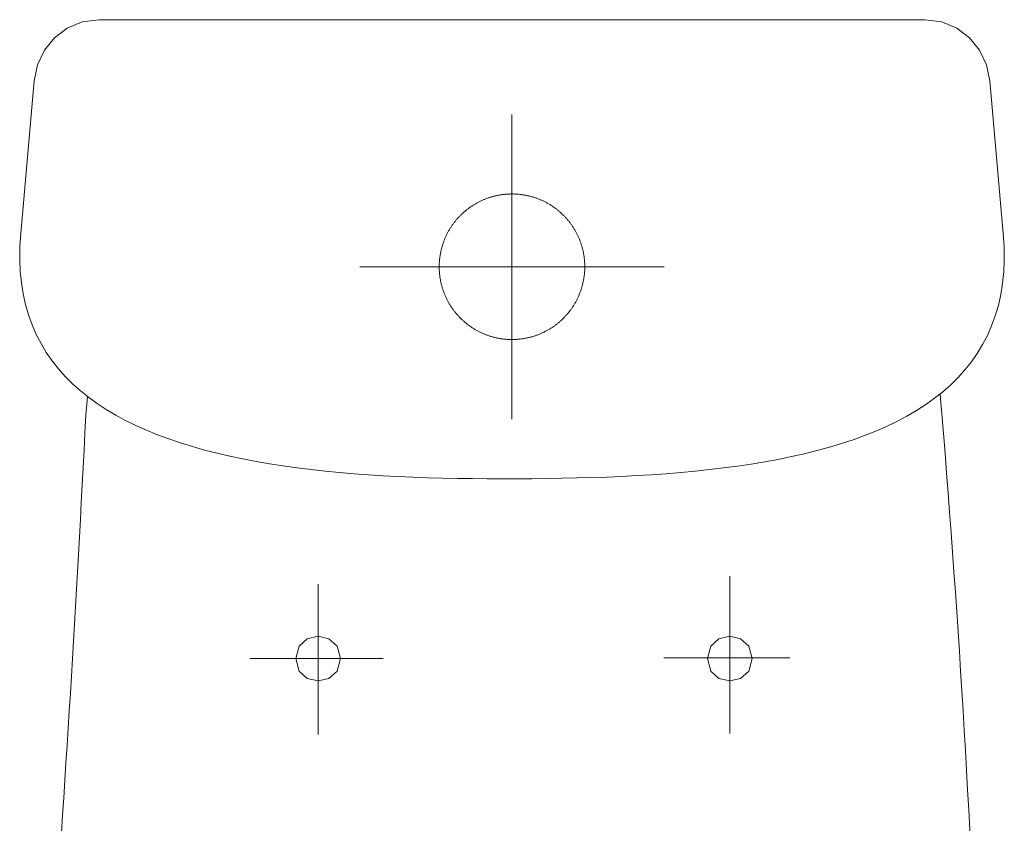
# Model space of a CAD drawing. Header units: inches. Extents: x 27484 to 71626, y -45113 to 39.
# Tile 119 of 256: x 35001 to 35038, y -31836 to -31806. Entities that reach past the tile are written whole.
import ezdxf

# ---------------------------------------------------------------- set-up
doc = ezdxf.new("R2010")
doc.units = ezdxf.units.IN
doc.header["$LTSCALE"] = 50
doc.header["$MEASUREMENT"] = 0
doc.layers.add('A-ARMATURA', color=45, linetype='Continuous', lineweight=5)

# ---------------------------------------------------------------- blocks, each defined once
blk = doc.blocks.new('A$C04280096')
at = {"layer": 'A-ARMATURA'}
for p, q in [((-161.82, -0.83), (-155.43, 0)), ((-155.43, 0), (155.43, 0)), ((155.43, 0), (161.82, -0.83)), ((-172.25, -6.79), (-167.48, -3.17)), ((-167.48, -3.17), (-161.82, -0.83)), ((161.82, -0.83), (167.48, -3.17)), ((167.48, -3.17), (172.25, -6.79)), ((-176, -11.46), (-172.25, -6.79)), ((172.25, -6.79), (176, -11.47)), ((-178.58, -16.96), (-176, -11.46)), ((176, -11.47), (178.58, -16.97)), ((-179.85, -23.06), (-178.58, -16.96)), ((178.58, -16.97), (179.85, -23.06)), ((-184.97, -80.5), (-179.85, -23.06)), ((179.85, -23.06), (184.97, -80.5)), ((0, -150.3), (0, -35.69)), ((-7.61, -66.68), (-7.89, -66.76)), ((-7.33, -66.6), (-7.61, -66.68)), ((-7.06, -66.52), (-7.33, -66.6)), ((-6.78, -66.45), (-7.06, -66.52)), ((-6.5, -66.38), (-6.78, -66.45)), ((-6.22, -66.31), (-6.5, -66.38)), ((-5.94, -66.25), (-6.22, -66.31)), ((-5.66, -66.19), (-5.94, -66.25)), ((-5.38, -66.13), (-5.66, -66.19)), ((-5.1, -66.08), (-5.38, -66.13)), ((-4.82, -66.02), (-5.1, -66.08)), ((-4.54, -65.97), (-4.82, -66.02)), ((-4.25, -65.93), (-4.54, -65.97)), ((-3.97, -65.89), (-4.25, -65.93)), ((-3.68, -65.85), (-3.97, -65.89)), ((-3.4, -65.81), (-3.68, -65.85)), ((-3.12, -65.77), (-3.4, -65.81)), ((-2.83, -65.74), (-3.12, -65.77)), ((-2.54, -65.72), (-2.83, -65.74)), ((-2.26, -65.69), (-2.54, -65.72)), ((-1.97, -65.67), (-2.26, -65.69)), ((-1.69, -65.65), (-1.97, -65.67)), ((-1.4, -65.63), (-1.69, -65.65)), ((-1.11, -65.62), (-1.4, -65.63)), ((-0.83, -65.61), (-1.11, -65.62)), ((-0.54, -65.6), (-0.83, -65.61)), ((-0.25, -65.6), (-0.54, -65.6)), ((0.03, -65.6), (-0.25, -65.6)), ((0.32, -65.6), (0.03, -65.6)), ((0.61, -65.6), (0.32, -65.6)), ((0.89, -65.61), (0.61, -65.6)), ((1.18, -65.62), (0.89, -65.61)), ((1.47, -65.64), (1.18, -65.62)), ((1.75, -65.65), (1.47, -65.64)), ((2.04, -65.67), (1.75, -65.65)), ((2.33, -65.7), (2.04, -65.67)), ((2.61, -65.72), (2.33, -65.7)), ((2.9, -65.75), (2.61, -65.72)), ((3.18, -65.78), (2.9, -65.75)), ((3.47, -65.82), (3.18, -65.78)), ((3.75, -65.86), (3.47, -65.82)), ((4.04, -65.9), (3.75, -65.86)), ((4.32, -65.94), (4.04, -65.9)), ((4.6, -65.99), (4.32, -65.94)), ((4.88, -66.04), (4.6, -65.99)), ((5.17, -66.09), (4.88, -66.04)), ((5.45, -66.14), (5.17, -66.09)), ((5.73, -66.2), (5.45, -66.14)), ((6.01, -66.26), (5.73, -66.2)), ((6.29, -66.33), (6.01, -66.26)), ((6.57, -66.4), (6.29, -66.33)), ((6.85, -66.47), (6.57, -66.4)), ((7.12, -66.54), (6.85, -66.47)), ((7.4, -66.62), (7.12, -66.54)), ((7.68, -66.69), (7.4, -66.62)), ((7.95, -66.78), (7.68, -66.69)), ((-15.37, -70.32), (-15.61, -70.48)), ((-15.13, -70.16), (-15.37, -70.32)), ((-14.89, -70), (-15.13, -70.16)), ((-14.65, -69.84), (-14.89, -70)), ((-14.41, -69.69), (-14.65, -69.84)), ((-14.16, -69.54), (-14.41, -69.69)), ((-13.92, -69.39), (-14.16, -69.54)), ((-13.67, -69.25), (-13.92, -69.39)), ((-13.42, -69.11), (-13.67, -69.25)), ((-13.17, -68.97), (-13.42, -69.11)), ((-12.92, -68.83), (-13.17, -68.97)), ((-12.66, -68.7), (-12.92, -68.83)), ((-12.41, -68.57), (-12.66, -68.7)), ((-12.15, -68.44), (-12.41, -68.57)), ((-11.89, -68.31), (-12.15, -68.44)), ((-11.63, -68.19), (-11.89, -68.31)), ((-11.37, -68.07), (-11.63, -68.19)), ((-11.11, -67.95), (-11.37, -68.07)), ((-10.85, -67.84), (-11.11, -67.95)), ((-10.58, -67.72), (-10.85, -67.84)), ((-10.32, -67.62), (-10.58, -67.72)), ((-10.05, -67.51), (-10.32, -67.62)), ((-9.79, -67.4), (-10.05, -67.51)), ((-9.52, -67.3), (-9.79, -67.4)), ((-9.25, -67.21), (-9.52, -67.3)), ((-8.98, -67.11), (-9.25, -67.21)), ((-8.71, -67.02), (-8.98, -67.11)), ((-8.43, -66.93), (-8.71, -67.02)), ((-8.16, -66.84), (-8.43, -66.93)), ((-7.89, -66.76), (-8.16, -66.84)), ((8.22, -66.86), (7.95, -66.78)), ((8.5, -66.95), (8.22, -66.86)), ((8.77, -67.04), (8.5, -66.95)), ((9.04, -67.13), (8.77, -67.04)), ((9.31, -67.23), (9.04, -67.13)), ((9.58, -67.33), (9.31, -67.23)), ((9.85, -67.43), (9.58, -67.33)), ((10.12, -67.53), (9.85, -67.43)), ((10.38, -67.64), (10.12, -67.53)), ((10.65, -67.75), (10.38, -67.64)), ((10.91, -67.86), (10.65, -67.75)), ((11.17, -67.98), (10.91, -67.86)), ((11.43, -68.1), (11.17, -67.98)), ((11.69, -68.22), (11.43, -68.1)), ((11.95, -68.34), (11.69, -68.22)), ((12.21, -68.47), (11.95, -68.34)), ((12.47, -68.6), (12.21, -68.47)), ((12.72, -68.73), (12.47, -68.6)), ((12.98, -68.86), (12.72, -68.73)), ((13.23, -69), (12.98, -68.86)), ((13.48, -69.14), (13.23, -69)), ((13.73, -69.28), (13.48, -69.14)), ((13.97, -69.43), (13.73, -69.28)), ((14.22, -69.58), (13.97, -69.43)), ((14.46, -69.73), (14.22, -69.58)), ((14.71, -69.88), (14.46, -69.73)), ((14.95, -70.03), (14.71, -69.88)), ((15.19, -70.19), (14.95, -70.03)), ((15.43, -70.35), (15.19, -70.19)), ((15.66, -70.52), (15.43, -70.35)), ((-19.75, -74.01), (-19.95, -74.21)), ((-19.55, -73.8), (-19.75, -74.01)), ((-19.35, -73.6), (-19.55, -73.8)), ((-19.14, -73.39), (-19.35, -73.6)), ((-18.94, -73.2), (-19.14, -73.39)), ((-18.73, -73), (-18.94, -73.2)), ((-18.52, -72.8), (-18.73, -73)), ((-18.31, -72.61), (-18.52, -72.8)), ((-18.09, -72.42), (-18.31, -72.61)), ((-17.87, -72.23), (-18.09, -72.42)), ((-17.66, -72.05), (-17.87, -72.23)), ((-17.44, -71.86), (-17.66, -72.05)), ((-17.21, -71.68), (-17.44, -71.86)), ((-16.99, -71.5), (-17.21, -71.68)), ((-16.76, -71.32), (-16.99, -71.5)), ((-16.54, -71.15), (-16.76, -71.32)), ((-16.31, -70.98), (-16.54, -71.15)), ((-16.08, -70.81), (-16.31, -70.98)), ((-15.84, -70.64), (-16.08, -70.81)), ((-15.61, -70.48), (-15.84, -70.64)), ((15.9, -70.68), (15.66, -70.52)), ((16.13, -70.85), (15.9, -70.68)), ((16.36, -71.02), (16.13, -70.85)), ((16.59, -71.19), (16.36, -71.02)), ((16.82, -71.37), (16.59, -71.19)), ((17.04, -71.54), (16.82, -71.37)), ((17.27, -71.72), (17.04, -71.54)), ((17.49, -71.91), (17.27, -71.72)), ((17.71, -72.09), (17.49, -71.91)), ((17.93, -72.28), (17.71, -72.09)), ((18.14, -72.46), (17.93, -72.28)), ((18.36, -72.66), (18.14, -72.46)), ((18.57, -72.85), (18.36, -72.66)), ((18.78, -73.04), (18.57, -72.85)), ((18.99, -73.24), (18.78, -73.04)), ((19.19, -73.44), (18.99, -73.24)), ((19.39, -73.64), (19.19, -73.44)), ((19.6, -73.85), (19.39, -73.64)), ((19.8, -74.05), (19.6, -73.85)), ((19.99, -74.26), (19.8, -74.05)), ((-22.8, -77.8), (-22.96, -78.04)), ((-22.64, -77.57), (-22.8, -77.8)), ((-22.48, -77.33), (-22.64, -77.57)), ((-22.31, -77.09), (-22.48, -77.33)), ((-22.14, -76.86), (-22.31, -77.09)), ((-21.97, -76.63), (-22.14, -76.86)), ((-21.8, -76.4), (-21.97, -76.63)), ((-21.63, -76.17), (-21.8, -76.4)), ((-21.45, -75.95), (-21.63, -76.17)), ((-21.27, -75.73), (-21.45, -75.95)), ((-21.09, -75.5), (-21.27, -75.73)), ((-20.9, -75.28), (-21.09, -75.5)), ((-20.72, -75.07), (-20.9, -75.28)), ((-20.53, -74.85), (-20.72, -75.07)), ((-20.34, -74.64), (-20.53, -74.85)), ((-20.14, -74.42), (-20.34, -74.64)), ((-19.95, -74.21), (-20.14, -74.42)), ((20.19, -74.47), (19.99, -74.26)), ((20.38, -74.69), (20.19, -74.47)), ((20.57, -74.9), (20.38, -74.69)), ((20.76, -75.12), (20.57, -74.9)), ((20.95, -75.33), (20.76, -75.12)), ((21.13, -75.56), (20.95, -75.33)), ((21.31, -75.78), (21.13, -75.56)), ((21.49, -76), (21.31, -75.78)), ((21.67, -76.23), (21.49, -76)), ((21.84, -76.46), (21.67, -76.23)), ((22.01, -76.69), (21.84, -76.46)), ((22.18, -76.92), (22.01, -76.69)), ((22.35, -77.15), (22.18, -76.92)), ((22.51, -77.38), (22.35, -77.15)), ((22.68, -77.62), (22.51, -77.38)), ((22.84, -77.86), (22.68, -77.62)), ((-185.28, -85.38), (-184.97, -80.5)), ((-24.77, -81.3), (-24.89, -81.56)), ((-24.65, -81.04), (-24.77, -81.3)), ((-24.52, -80.78), (-24.65, -81.04)), ((-24.39, -80.52), (-24.52, -80.78)), ((-24.26, -80.27), (-24.39, -80.52)), ((-24.13, -80.02), (-24.26, -80.27)), ((-23.99, -79.76), (-24.13, -80.02)), ((-23.85, -79.51), (-23.99, -79.76)), ((-23.71, -79.26), (-23.85, -79.51)), ((-23.56, -79.02), (-23.71, -79.26)), ((-23.42, -78.77), (-23.56, -79.02)), ((-23.27, -78.53), (-23.42, -78.77)), ((-23.11, -78.28), (-23.27, -78.53)), ((-22.96, -78.04), (-23.11, -78.28)), ((22.99, -78.1), (22.84, -77.86)), ((23.15, -78.34), (22.99, -78.1)), ((23.3, -78.58), (23.15, -78.34)), ((23.45, -78.83), (23.3, -78.58)), ((23.6, -79.08), (23.45, -78.83)), ((23.74, -79.32), (23.6, -79.08)), ((23.88, -79.57), (23.74, -79.32)), ((24.02, -79.82), (23.88, -79.57)), ((24.16, -80.08), (24.02, -79.82)), ((24.29, -80.33), (24.16, -80.08)), ((24.42, -80.58), (24.29, -80.33)), ((24.55, -80.84), (24.42, -80.58)), ((24.68, -81.1), (24.55, -80.84)), ((24.8, -81.36), (24.68, -81.1)), ((24.92, -81.62), (24.8, -81.36)), ((184.97, -80.5), (185.28, -85.44)), ((-26.22, -85.04), (-26.3, -85.32)), ((-26.13, -84.77), (-26.22, -85.04)), ((-26.04, -84.49), (-26.13, -84.77)), ((-25.95, -84.22), (-26.04, -84.49)), ((-25.86, -83.95), (-25.95, -84.22)), ((-25.76, -83.68), (-25.86, -83.95)), ((-25.67, -83.41), (-25.76, -83.68)), ((-25.56, -83.14), (-25.67, -83.41)), ((-25.46, -82.88), (-25.56, -83.14)), ((-25.35, -82.61), (-25.46, -82.88)), ((-25.24, -82.34), (-25.35, -82.61)), ((-25.13, -82.08), (-25.24, -82.34)), ((-25.01, -81.82), (-25.13, -82.08)), ((-24.89, -81.56), (-25.01, -81.82)), ((25.04, -81.88), (24.92, -81.62)), ((25.16, -82.14), (25.04, -81.88)), ((25.27, -82.41), (25.16, -82.14)), ((25.38, -82.67), (25.27, -82.41)), ((25.48, -82.94), (25.38, -82.67)), ((25.59, -83.21), (25.48, -82.94)), ((25.69, -83.47), (25.59, -83.21)), ((25.79, -83.74), (25.69, -83.47)), ((25.88, -84.01), (25.79, -83.74)), ((25.98, -84.29), (25.88, -84.01)), ((26.07, -84.56), (25.98, -84.29)), ((26.15, -84.83), (26.07, -84.56)), ((26.24, -85.11), (26.15, -84.83)), ((26.32, -85.38), (26.24, -85.11)), ((-185.34, -90.09), (-185.28, -85.38)), ((-27.1, -88.96), (-27.14, -89.24)), ((-27.05, -88.67), (-27.1, -88.96)), ((-27.01, -88.39), (-27.05, -88.67)), ((-26.96, -88.11), (-27.01, -88.39)), ((-26.9, -87.82), (-26.96, -88.11)), ((-26.85, -87.54), (-26.9, -87.82)), ((-26.79, -87.26), (-26.85, -87.54)), ((-26.73, -86.98), (-26.79, -87.26)), ((-26.66, -86.7), (-26.73, -86.98)), ((-26.6, -86.42), (-26.66, -86.7)), ((-26.53, -86.15), (-26.6, -86.42)), ((-26.45, -85.87), (-26.53, -86.15)), ((-26.38, -85.59), (-26.45, -85.87)), ((-26.3, -85.32), (-26.38, -85.59)), ((26.4, -85.66), (26.32, -85.38)), ((26.47, -85.93), (26.4, -85.66)), ((26.54, -86.21), (26.47, -85.93)), ((26.61, -86.49), (26.54, -86.21)), ((26.68, -86.77), (26.61, -86.49)), ((26.74, -87.05), (26.68, -86.77)), ((26.8, -87.33), (26.74, -87.05)), ((26.86, -87.61), (26.8, -87.33)), ((26.92, -87.89), (26.86, -87.61)), ((26.97, -88.17), (26.92, -87.89)), ((27.02, -88.46), (26.97, -88.17)), ((27.06, -88.74), (27.02, -88.46)), ((27.11, -89.02), (27.06, -88.74)), ((185.28, -85.44), (185.34, -90.2)), ((-185.15, -94.62), (-185.34, -90.09)), ((-27.38, -92.1), (-27.39, -92.38)), ((-27.39, -92.38), (-27.39, -92.67)), ((-27.37, -91.81), (-27.38, -92.1)), ((-27.36, -91.52), (-27.37, -91.81)), ((-27.34, -91.24), (-27.36, -91.52)), ((-27.32, -90.95), (-27.34, -91.24)), ((-27.3, -90.67), (-27.32, -90.95)), ((-27.27, -90.38), (-27.3, -90.67)), ((-27.24, -90.09), (-27.27, -90.38)), ((-27.21, -89.81), (-27.24, -90.09)), ((-27.18, -89.52), (-27.21, -89.81)), ((-27.14, -89.24), (-27.18, -89.52)), ((27.15, -89.31), (27.11, -89.02)), ((27.18, -89.59), (27.15, -89.31)), ((27.22, -89.88), (27.18, -89.59)), ((27.25, -90.16), (27.22, -89.88)), ((27.28, -90.45), (27.25, -90.16)), ((27.3, -90.73), (27.28, -90.45)), ((27.32, -91.02), (27.3, -90.73)), ((27.34, -91.3), (27.32, -91.02)), ((27.36, -91.59), (27.34, -91.3)), ((27.37, -91.88), (27.36, -91.59)), ((27.38, -92.16), (27.37, -91.88)), ((27.39, -92.45), (27.38, -92.16)), ((27.39, -92.74), (27.39, -92.45)), ((185.34, -90.2), (185.15, -94.79)), ((-184.71, -99), (-185.15, -94.62)), ((-57.3, -92.99), (57.3, -92.99)), ((-27.39, -92.67), (-27.4, -92.96)), ((-27.4, -92.96), (-27.39, -93.24)), ((-27.39, -93.24), (-27.39, -93.53)), ((-27.39, -93.53), (-27.38, -93.82)), ((-27.38, -93.82), (-27.37, -94.1)), ((-27.37, -94.1), (-27.36, -94.39)), ((-27.36, -94.39), (-27.34, -94.68)), ((-27.34, -94.68), (-27.32, -94.96)), ((-27.32, -94.96), (-27.3, -95.25)), ((-27.3, -95.25), (-27.28, -95.54)), ((-27.28, -95.54), (-27.25, -95.82)), ((-27.25, -95.82), (-27.22, -96.11)), ((-27.22, -96.11), (-27.18, -96.39)), ((27.17, -96.46), (27.21, -96.18)), ((27.21, -96.18), (27.24, -95.89)), ((27.24, -95.89), (27.27, -95.61)), ((27.27, -95.61), (27.3, -95.32)), ((27.3, -95.32), (27.32, -95.04)), ((27.32, -95.04), (27.34, -94.75)), ((27.34, -94.75), (27.36, -94.46)), ((27.36, -94.46), (27.37, -94.18)), ((27.37, -94.18), (27.38, -93.89)), ((27.38, -93.89), (27.39, -93.6)), ((27.4, -93.03), (27.39, -92.74)), ((27.39, -93.32), (27.4, -93.03)), ((27.39, -93.6), (27.39, -93.32)), ((27.4, -92.99), (27.4, -92.99)), ((27.4, -93.03), (27.4, -93.03)), ((185.15, -94.79), (184.7, -99.21)), ((-184.04, -103.2), (-184.71, -99)), ((-27.18, -96.39), (-27.15, -96.68)), ((-27.15, -96.68), (-27.11, -96.96)), ((-27.11, -96.96), (-27.06, -97.24)), ((-27.06, -97.24), (-27.02, -97.53)), ((-27.02, -97.53), (-26.97, -97.81)), ((-26.97, -97.81), (-26.92, -98.09)), ((-26.92, -98.09), (-26.86, -98.37)), ((-26.86, -98.37), (-26.8, -98.65)), ((-26.8, -98.65), (-26.74, -98.93)), ((-26.74, -98.93), (-26.68, -99.21)), ((-26.68, -99.21), (-26.61, -99.49)), ((-26.61, -99.49), (-26.54, -99.77)), ((-26.54, -99.77), (-26.47, -100.05)), ((-26.47, -100.05), (-26.4, -100.33)), ((26.45, -100.12), (26.53, -99.84)), ((26.53, -99.84), (26.6, -99.56)), ((26.6, -99.56), (26.66, -99.28)), ((26.66, -99.28), (26.73, -99)), ((26.73, -99), (26.79, -98.72)), ((26.79, -98.72), (26.85, -98.44)), ((26.85, -98.44), (26.9, -98.16)), ((26.9, -98.16), (26.96, -97.88)), ((26.96, -97.88), (27.01, -97.6)), ((27.01, -97.6), (27.05, -97.32)), ((27.05, -97.32), (27.1, -97.03)), ((27.1, -97.03), (27.14, -96.75)), ((27.14, -96.75), (27.17, -96.46)), ((184.7, -99.21), (184.02, -103.46)), ((-183.13, -107.25), (-184.04, -103.2)), ((-26.4, -100.33), (-26.32, -100.6)), ((-26.32, -100.6), (-26.24, -100.88)), ((-26.24, -100.88), (-26.15, -101.15)), ((-26.15, -101.15), (-26.07, -101.42)), ((-26.07, -101.42), (-25.98, -101.7)), ((-25.98, -101.7), (-25.88, -101.97)), ((-25.88, -101.97), (-25.79, -102.24)), ((-25.79, -102.24), (-25.69, -102.51)), ((-25.69, -102.51), (-25.59, -102.78)), ((-25.59, -102.78), (-25.48, -103.04)), ((-25.48, -103.04), (-25.38, -103.31)), ((-25.38, -103.31), (-25.27, -103.58)), ((-25.27, -103.58), (-25.16, -103.84)), ((25.13, -103.91), (25.24, -103.64)), ((25.24, -103.64), (25.35, -103.38)), ((25.35, -103.38), (25.46, -103.11)), ((25.46, -103.11), (25.56, -102.85)), ((25.56, -102.85), (25.66, -102.58)), ((25.66, -102.58), (25.76, -102.31)), ((25.76, -102.31), (25.86, -102.04)), ((25.86, -102.04), (25.95, -101.77)), ((25.95, -101.77), (26.04, -101.49)), ((26.04, -101.49), (26.13, -101.22)), ((26.13, -101.22), (26.22, -100.95)), ((26.22, -100.95), (26.3, -100.67)), ((26.3, -100.67), (26.38, -100.4)), ((26.38, -100.4), (26.45, -100.12)), ((184.02, -103.46), (183.1, -107.54)), ((-182, -111.14), (-183.13, -107.25)), ((-25.16, -103.84), (-25.04, -104.1)), ((-25.04, -104.1), (-24.92, -104.36)), ((-24.92, -104.36), (-24.8, -104.62)), ((-24.8, -104.62), (-24.68, -104.88)), ((-24.68, -104.88), (-24.55, -105.14)), ((-24.55, -105.14), (-24.43, -105.4)), ((-24.43, -105.4), (-24.29, -105.65)), ((-24.29, -105.65), (-24.16, -105.91)), ((-24.16, -105.91), (-24.02, -106.16)), ((-24.02, -106.16), (-23.88, -106.41)), ((-23.88, -106.41), (-23.74, -106.66)), ((-23.74, -106.66), (-23.6, -106.91)), ((-23.6, -106.91), (-23.45, -107.15)), ((-23.45, -107.15), (-23.3, -107.4)), ((-23.3, -107.4), (-23.15, -107.64)), ((23.11, -107.7), (23.26, -107.46)), ((23.26, -107.46), (23.41, -107.22)), ((23.41, -107.22), (23.56, -106.97)), ((23.56, -106.97), (23.71, -106.72)), ((23.71, -106.72), (23.85, -106.47)), ((23.85, -106.47), (23.99, -106.22)), ((23.99, -106.22), (24.13, -105.97)), ((24.13, -105.97), (24.26, -105.72)), ((24.26, -105.72), (24.39, -105.46)), ((24.39, -105.46), (24.52, -105.21)), ((24.52, -105.21), (24.65, -104.95)), ((24.65, -104.95), (24.77, -104.69)), ((24.77, -104.69), (24.89, -104.43)), ((24.89, -104.43), (25.01, -104.17)), ((25.01, -104.17), (25.13, -103.91)), ((-180.65, -114.88), (-182, -111.14)), ((-23.15, -107.64), (-23, -107.88)), ((-23, -107.88), (-22.84, -108.12)), ((-22.84, -108.12), (-22.68, -108.36)), ((-22.68, -108.36), (-22.52, -108.6)), ((-22.52, -108.6), (-22.35, -108.83)), ((-22.35, -108.83), (-22.18, -109.07)), ((-22.18, -109.07), (-22.01, -109.3)), ((-22.01, -109.3), (-21.84, -109.53)), ((-21.84, -109.53), (-21.67, -109.76)), ((-21.67, -109.76), (-21.49, -109.98)), ((-21.49, -109.98), (-21.31, -110.21)), ((-21.31, -110.21), (-21.13, -110.43)), ((-21.13, -110.43), (-20.95, -110.65)), ((-20.95, -110.65), (-20.76, -110.87)), ((-20.76, -110.87), (-20.57, -111.08)), ((-20.57, -111.08), (-20.38, -111.3)), ((20.33, -111.35), (20.53, -111.14)), ((20.53, -111.14), (20.71, -110.92)), ((20.71, -110.92), (20.9, -110.7)), ((20.9, -110.7), (21.09, -110.48)), ((21.09, -110.48), (21.27, -110.26)), ((21.27, -110.26), (21.45, -110.04)), ((21.45, -110.04), (21.62, -109.81)), ((21.62, -109.81), (21.8, -109.59)), ((21.8, -109.59), (21.97, -109.36)), ((21.97, -109.36), (22.14, -109.13)), ((22.14, -109.13), (22.31, -108.89)), ((22.31, -108.89), (22.47, -108.66)), ((22.47, -108.66), (22.64, -108.42)), ((22.64, -108.42), (22.8, -108.18)), ((22.8, -108.18), (22.96, -107.94)), ((22.96, -107.94), (23.11, -107.7)), ((183.1, -107.54), (181.95, -111.46)), ((-179.08, -118.47), (-180.65, -114.88)), ((-20.38, -111.3), (-20.19, -111.51)), ((-20.19, -111.51), (-19.99, -111.72)), ((-19.99, -111.72), (-19.8, -111.93)), ((-19.8, -111.93), (-19.6, -112.13)), ((-19.6, -112.13), (-19.4, -112.34)), ((-19.4, -112.34), (-19.19, -112.54)), ((-19.19, -112.54), (-18.99, -112.74)), ((-18.99, -112.74), (-18.78, -112.94)), ((-18.78, -112.94), (-18.57, -113.13)), ((-18.57, -113.13), (-18.36, -113.33)), ((-18.36, -113.33), (-18.14, -113.52)), ((-18.14, -113.52), (-17.93, -113.71)), ((-17.93, -113.71), (-17.71, -113.89)), ((-17.71, -113.89), (-17.49, -114.08)), ((-17.49, -114.08), (-17.27, -114.26)), ((-17.27, -114.26), (-17.04, -114.44)), ((-17.04, -114.44), (-16.82, -114.62)), ((-16.82, -114.62), (-16.59, -114.79)), ((-16.59, -114.79), (-16.36, -114.96)), ((16.3, -115.01), (16.53, -114.84)), ((16.53, -114.84), (16.76, -114.66)), ((16.76, -114.66), (16.99, -114.49)), ((16.99, -114.49), (17.21, -114.31)), ((17.21, -114.31), (17.43, -114.12)), ((17.43, -114.12), (17.65, -113.94)), ((17.65, -113.94), (17.87, -113.76)), ((17.87, -113.76), (18.09, -113.57)), ((18.09, -113.57), (18.3, -113.38)), ((18.3, -113.38), (18.52, -113.18)), ((18.52, -113.18), (18.73, -112.99)), ((18.73, -112.99), (18.94, -112.79)), ((18.94, -112.79), (19.14, -112.59)), ((19.14, -112.59), (19.35, -112.39)), ((19.35, -112.39), (19.55, -112.19)), ((19.55, -112.19), (19.75, -111.98)), ((19.75, -111.98), (19.95, -111.77)), ((19.95, -111.77), (20.14, -111.56)), ((20.14, -111.56), (20.33, -111.35)), ((181.95, -111.46), (180.58, -115.23)), ((-177.3, -121.91), (-179.08, -118.47)), ((-16.36, -114.96), (-16.13, -115.14)), ((-16.13, -115.14), (-15.9, -115.3)), ((-15.9, -115.3), (-15.66, -115.47)), ((-15.66, -115.47), (-15.43, -115.63)), ((-15.43, -115.63), (-15.19, -115.79)), ((-15.19, -115.79), (-14.95, -115.95)), ((-14.95, -115.95), (-14.71, -116.1)), ((-14.71, -116.1), (-14.47, -116.26)), ((-14.47, -116.26), (-14.22, -116.41)), ((-14.22, -116.41), (-13.98, -116.55)), ((-13.98, -116.55), (-13.73, -116.7)), ((-13.73, -116.7), (-13.48, -116.84)), ((-13.48, -116.84), (-13.23, -116.98)), ((-13.23, -116.98), (-12.98, -117.12)), ((-12.98, -117.12), (-12.72, -117.25)), ((-12.72, -117.25), (-12.47, -117.39)), ((-12.47, -117.39), (-12.21, -117.52)), ((-12.21, -117.52), (-11.96, -117.64)), ((-11.96, -117.64), (-11.7, -117.77)), ((-11.7, -117.77), (-11.44, -117.89)), ((-11.44, -117.89), (-11.18, -118.01)), ((-11.18, -118.01), (-10.91, -118.12)), ((-10.91, -118.12), (-10.65, -118.23)), ((-10.65, -118.23), (-10.38, -118.34)), ((-10.38, -118.34), (-10.12, -118.45)), ((-10.12, -118.45), (-9.85, -118.56)), ((-9.85, -118.56), (-9.58, -118.66)), ((9.52, -118.68), (9.78, -118.58)), ((9.78, -118.58), (10.05, -118.48)), ((10.05, -118.48), (10.32, -118.37)), ((10.32, -118.37), (10.58, -118.26)), ((10.58, -118.26), (10.85, -118.15)), ((10.85, -118.15), (11.11, -118.03)), ((11.11, -118.03), (11.37, -117.92)), ((11.37, -117.92), (11.63, -117.8)), ((11.63, -117.8), (11.89, -117.67)), ((11.89, -117.67), (12.15, -117.55)), ((12.15, -117.55), (12.4, -117.42)), ((12.4, -117.42), (12.66, -117.29)), ((12.66, -117.29), (12.91, -117.15)), ((12.91, -117.15), (13.17, -117.02)), ((13.17, -117.02), (13.42, -116.88)), ((13.42, -116.88), (13.67, -116.74)), ((13.67, -116.74), (13.91, -116.59)), ((13.91, -116.59), (14.16, -116.44)), ((14.16, -116.44), (14.41, -116.3)), ((14.41, -116.3), (14.65, -116.14)), ((14.65, -116.14), (14.89, -115.99)), ((14.89, -115.99), (15.13, -115.83)), ((15.13, -115.83), (15.37, -115.67)), ((15.37, -115.67), (15.6, -115.51)), ((15.6, -115.51), (15.84, -115.34)), ((15.84, -115.34), (16.07, -115.18)), ((16.07, -115.18), (16.3, -115.01)), ((180.58, -115.23), (178.98, -118.84)), ((-175.32, -125.21), (-177.3, -121.91)), ((-9.58, -118.66), (-9.31, -118.76)), ((-9.31, -118.76), (-9.04, -118.85)), ((-9.04, -118.85), (-8.77, -118.95)), ((-8.77, -118.95), (-8.5, -119.04)), ((-8.5, -119.04), (-8.23, -119.12)), ((-8.23, -119.12), (-7.95, -119.21)), ((-7.95, -119.21), (-7.68, -119.29)), ((-7.68, -119.29), (-7.4, -119.37)), ((-7.4, -119.37), (-7.13, -119.45)), ((-7.13, -119.45), (-6.85, -119.52)), ((-6.85, -119.52), (-6.57, -119.59)), ((-6.57, -119.59), (-6.29, -119.66)), ((-6.29, -119.66), (-6.01, -119.72)), ((-6.01, -119.72), (-5.73, -119.78)), ((-5.73, -119.78), (-5.45, -119.84)), ((-5.45, -119.84), (-5.17, -119.9)), ((-5.17, -119.9), (-4.89, -119.95)), ((-4.89, -119.95), (-4.6, -120)), ((-4.6, -120), (-4.32, -120.04)), ((-4.32, -120.04), (-4.04, -120.09)), ((-4.04, -120.09), (-3.75, -120.13)), ((-3.75, -120.13), (-3.47, -120.17)), ((-3.47, -120.17), (-3.18, -120.2)), ((-3.18, -120.2), (-2.9, -120.23)), ((-2.9, -120.23), (-2.61, -120.26)), ((-2.61, -120.26), (-2.33, -120.29)), ((-2.33, -120.29), (-2.04, -120.31)), ((-2.04, -120.31), (-1.76, -120.33)), ((-1.76, -120.33), (-1.47, -120.35)), ((-1.47, -120.35), (-1.18, -120.36)), ((-1.18, -120.36), (-0.9, -120.37)), ((-0.9, -120.37), (-0.61, -120.38)), ((-0.61, -120.38), (-0.32, -120.39)), ((-0.32, -120.39), (-0.04, -120.39)), ((-0.04, -120.39), (0.25, -120.39)), ((0.25, -120.39), (0.54, -120.38)), ((0.54, -120.38), (0.82, -120.38)), ((0.82, -120.38), (1.11, -120.37)), ((1.11, -120.37), (1.4, -120.35)), ((1.4, -120.35), (1.68, -120.34)), ((1.68, -120.34), (1.97, -120.32)), ((1.97, -120.32), (2.26, -120.29)), ((2.26, -120.29), (2.54, -120.27)), ((2.54, -120.27), (2.83, -120.24)), ((2.83, -120.24), (3.11, -120.21)), ((3.11, -120.21), (3.4, -120.18)), ((3.4, -120.18), (3.68, -120.14)), ((3.68, -120.14), (3.97, -120.1)), ((3.97, -120.1), (4.25, -120.06)), ((4.25, -120.06), (4.53, -120.01)), ((4.53, -120.01), (4.82, -119.96)), ((4.82, -119.96), (5.1, -119.91)), ((5.1, -119.91), (5.38, -119.85)), ((5.38, -119.85), (5.66, -119.8)), ((5.66, -119.8), (5.94, -119.74)), ((5.94, -119.74), (6.22, -119.67)), ((6.22, -119.67), (6.5, -119.61)), ((6.5, -119.61), (6.78, -119.54)), ((6.78, -119.54), (7.06, -119.46)), ((7.06, -119.46), (7.33, -119.39)), ((7.33, -119.39), (7.61, -119.31)), ((7.61, -119.31), (7.88, -119.23)), ((7.88, -119.23), (8.16, -119.15)), ((8.16, -119.15), (8.43, -119.06)), ((8.43, -119.06), (8.7, -118.97)), ((8.7, -118.97), (8.97, -118.88)), ((8.97, -118.88), (9.25, -118.78)), ((9.25, -118.78), (9.52, -118.68)), ((177.18, -122.29), (175.16, -125.6)), ((178.98, -118.84), (177.18, -122.29)), ((-173.14, -128.36), (-175.32, -125.21)), ((175.16, -125.6), (172.95, -128.76)), ((-170.76, -131.37), (-173.14, -128.36)), ((172.95, -128.76), (170.54, -131.78)), ((-168.2, -134.25), (-170.76, -131.37)), ((170.54, -131.78), (167.94, -134.67)), ((-165.45, -137), (-168.2, -134.25)), ((-162.53, -139.61), (-165.45, -137)), ((167.94, -134.67), (165.16, -137.41)), ((-159.44, -142.1), (-162.53, -139.61)), ((162.19, -140.02), (159.06, -142.51)), ((161.15, -140.85), (161.32, -142.74)), ((165.16, -137.41), (162.19, -140.02)), ((-160.46, -148.9), (-159.94, -143.35)), ((-159.94, -143.35), (-159.8, -141.81)), ((-156.18, -144.47), (-159.44, -142.1)), ((-152.76, -146.71), (-156.18, -144.47)), ((159.06, -142.51), (155.76, -144.86)), ((161.32, -142.74), (161.82, -148.3)), ((-149.19, -148.84), (-152.76, -146.71)), ((152.29, -147.1), (148.67, -149.21)), ((155.76, -144.86), (152.29, -147.1)), ((-145.47, -150.85), (-149.19, -148.84)), ((-141.61, -152.75), (-145.47, -150.85)), ((144.91, -151.21), (140.99, -153.1)), ((148.67, -149.21), (144.91, -151.21)), ((-137.6, -154.55), (-141.61, -152.75)), ((-133.47, -156.23), (-137.6, -154.55)), ((136.94, -154.87), (132.76, -156.54)), ((140.99, -153.1), (136.94, -154.87)), ((-129.21, -157.82), (-133.47, -156.23)), ((-124.83, -159.3), (-129.21, -157.82)), ((-120.34, -160.69), (-124.83, -159.3)), ((128.45, -158.1), (124.02, -159.56)), ((132.76, -156.54), (128.45, -158.1)), ((-115.74, -161.98), (-120.34, -160.69)), ((-111.03, -163.18), (-115.74, -161.98)), ((114.82, -162.2), (110.06, -163.38)), ((119.47, -160.93), (114.82, -162.2)), ((124.02, -159.56), (119.47, -160.93)), ((-106.22, -164.3), (-111.03, -163.18)), ((-101.32, -165.33), (-106.22, -164.3)), ((-96.34, -166.28), (-101.32, -165.33)), ((-91.27, -167.15), (-96.34, -166.28)), ((95.21, -166.41), (90.09, -167.25)), ((100.25, -165.48), (95.21, -166.41)), ((105.2, -164.47), (100.25, -165.48)), ((110.06, -163.38), (105.2, -164.47)), ((-86.13, -167.94), (-91.27, -167.15)), ((-80.92, -168.66), (-86.13, -167.94)), ((-75.64, -169.31), (-80.92, -168.66)), ((-70.3, -169.9), (-75.64, -169.31)), ((-64.91, -170.42), (-70.3, -169.9)), ((-59.47, -170.88), (-64.91, -170.42)), ((63.5, -170.43), (58.01, -170.88)), ((68.93, -169.93), (63.5, -170.43)), ((74.31, -169.36), (68.93, -169.93)), ((79.64, -168.73), (74.31, -169.36)), ((84.9, -168.03), (79.64, -168.73)), ((90.09, -167.25), (84.9, -168.03)), ((-53.99, -171.29), (-59.47, -170.88)), ((-48.48, -171.63), (-53.99, -171.29)), ((-42.93, -171.93), (-48.48, -171.63)), ((-37.36, -172.18), (-42.93, -171.93)), ((-31.76, -172.38), (-37.36, -172.18)), ((-26.15, -172.54), (-31.76, -172.38)), ((-20.54, -172.66), (-26.15, -172.54)), ((-14.92, -172.75), (-20.54, -172.66)), ((-9.3, -172.8), (-14.92, -172.75)), ((-3.69, -172.82), (-9.3, -172.8)), ((1.9, -172.81), (-3.69, -172.82)), ((7.53, -172.78), (1.9, -172.81)), ((1.9, -172.81), (1.9, -172.81)), ((13.18, -172.71), (7.53, -172.78)), ((18.82, -172.62), (13.18, -172.71)), ((24.47, -172.5), (18.82, -172.62)), ((30.11, -172.34), (24.47, -172.5)), ((35.74, -172.14), (30.11, -172.34)), ((41.35, -171.9), (35.74, -172.14)), ((46.93, -171.61), (41.35, -171.9)), ((52.49, -171.27), (46.93, -171.61)), ((58.01, -170.88), (52.49, -171.27)), ((82.03, -209.47), (82.03, -268.73)), ((-72.95, -212.51), (-72.95, -269.03)), ((-80.17, -235.82), (-77.06, -233.02)), ((-77.06, -233.02), (-73.01, -232.08)), ((-73.01, -232.08), (-68.97, -233.02)), ((-68.97, -233.02), (-65.86, -235.82)), ((74.8, -235.82), (77.92, -233.02)), ((77.92, -233.02), (81.96, -232.08)), ((81.96, -232.08), (86.01, -233.02)), ((86.01, -233.02), (89.12, -235.82)), ((-81.42, -240.48), (-80.17, -235.82)), ((-65.86, -235.82), (-64.61, -240.48)), ((73.56, -240.48), (74.8, -235.82)), ((89.12, -235.82), (90.37, -240.48)), ((-98.64, -240.47), (-48.47, -240.47)), ((-80.17, -245.15), (-81.42, -240.48)), ((-64.61, -240.49), (-65.86, -245.15)), ((-64.61, -240.48), (-64.61, -240.49)), ((57.18, -240.16), (104.61, -240.16)), ((74.8, -245.15), (73.56, -240.48)), ((90.37, -240.49), (89.12, -245.15)), ((90.37, -240.48), (90.37, -240.49)), ((-77.06, -247.95), (-80.17, -245.15)), ((-73.01, -248.89), (-77.06, -247.95)), ((-68.97, -247.95), (-73.01, -248.89)), ((-65.86, -245.15), (-68.97, -247.95)), ((77.92, -247.95), (74.8, -245.15)), ((81.96, -248.89), (77.92, -247.95)), ((86, -247.95), (81.96, -248.89)), ((89.12, -245.15), (86, -247.95))]:
    blk.add_line(p, q, dxfattribs=at)
at = {"layer": 'A-ARMATURA', "linetype": 'Continuous'}
for centre, radius, start, end in [((-8576.26, 264.4), 8425.94, 355.762455, 357.188478), ((-5010.96, -574.67), 5190.32, 2.07305, 4.71198)]:
    blk.add_arc(centre, radius, start, end, dxfattribs=at)
blk = doc.blocks.new('A$C6D4569AD')
at = {"layer": 'A-ARMATURA', "xscale": -0.09999999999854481, "yscale": 0.1000000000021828, "zscale": 0.1, "rotation": 270}
blk.add_blockref('A$C04280096', (15.03, 0), dxfattribs=at)

msp = doc.modelspace()

# ---------------------------------------------------------------- block references
at = {"layer": 'A-ARMATURA', "lineweight": -3, "xscale": -1, "rotation": 270}
msp.add_blockref('A$C6D4569AD', (35019.89863, -31821.09566), dxfattribs=at)

doc.saveas('drawing.dxf')
